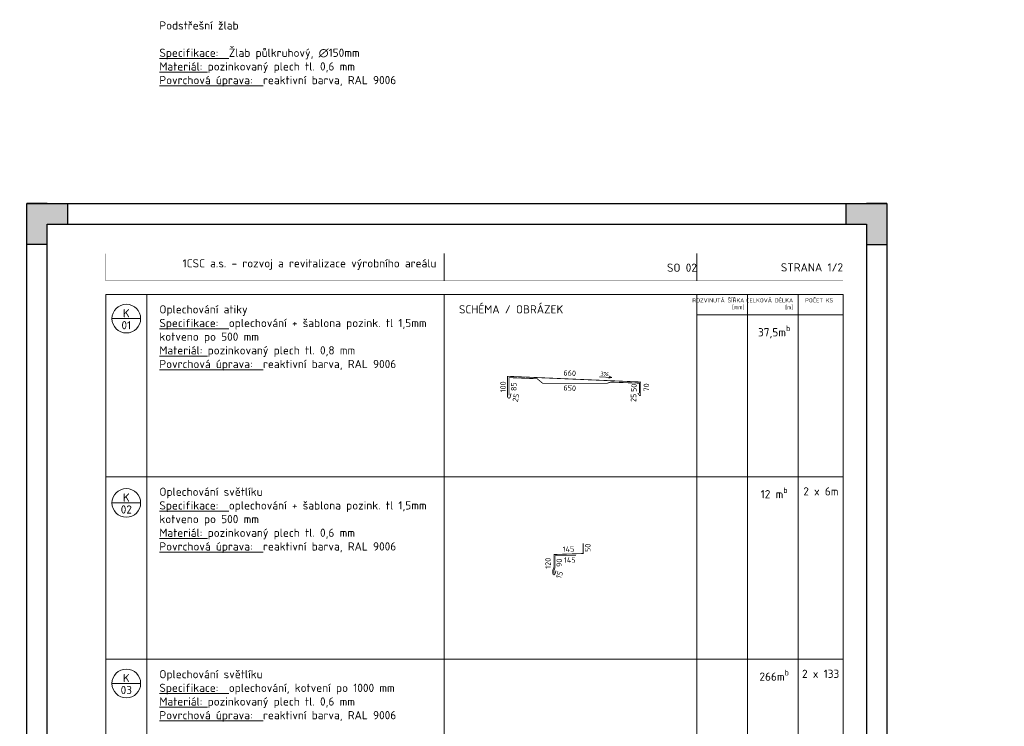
# Model space of a CAD drawing. Header units: millimetres. Extents: x -21000 to -3118, y 26639 to 40532.
# Tile 7 of 8: x -14815 to -10007, y 37085 to 40532. Entities that reach past the tile are written whole.
import ezdxf
from ezdxf.enums import TextEntityAlignment as Align

# ---------------------------------------------------------------- set-up
doc = ezdxf.new("R2010")
doc.units = ezdxf.units.MM
doc.header["$LTSCALE"] = 200
doc.layers.get('Defpoints').update_dxf_attribs({"color": 140})
doc.layers.add('_____detaily', color=1, linetype='Continuous')
for name, color, linetype, lineweight in [('A99_N_kce-pohl', 7, 'Continuous', 20), ('A99_N_koty-100', 160, 'Continuous', 9), ('A99_N_leg-ram', 7, 'Continuous', 9), ('A99_N_txt-popis-100', 240, 'Continuous', 9), ('A99_N_znaceni', 160, 'Continuous', 9), ('A99_S_txt-popis-100', 240, 'Continuous', 9), ('ad_N_koty-100', 160, 'Continuous', 9), ('ad_N_leg-text', 7, 'Continuous', 9)]:
    doc.layers.add(name, color=color, linetype=linetype, lineweight=lineweight)
doc.styles.add('A99_kota', font='isocpeur.ttf')
doc.styles.add('A99_popis', font='isocpeur.ttf')
doc.styles.add('ad_popis 100', font='isocpeur.ttf', dxfattribs={"height": 200})

# ---------------------------------------------------------------- blocks, each defined once
blk = doc.blocks.new('*U5')
h = blk.add_hatch(color=0)
h.dxf.hatch_style = 1
h.paths.add_polyline_path([(-210, 287), (-205, 287), (-205, 292), (-200, 292), (-200, 297), (-210, 297)])
h = blk.add_hatch(color=0)
h.dxf.hatch_style = 1
h.paths.add_polyline_path([(0, 287), (-5, 287), (-5, 292), (-10, 292), (-10, 297), (0, 297)])
h = blk.add_hatch(color=0)
h.dxf.hatch_style = 1
h.paths.add_polyline_path([(-210, 10), (-205, 10), (-205, 5), (-200, 5), (-200, 0), (-210, 0)])
h = blk.add_hatch(color=0)
h.dxf.hatch_style = 1
h.paths.add_polyline_path([(0, 0), (0, 10), (-5, 10), (-5, 5), (-10, 5), (-10, 0)])
at = {"color": 0}
for p, q in [((-210, 292), (-210, 297)), ((-205, 297), (-210, 297)), ((-210, 0), (-210, 297)), ((-210, 297), (0, 297)), ((-200, 292), (-200, 297)), ((-10, 292), (-10, 297)), ((0, 297), (-5, 297)), ((0, 297), (0, 0)), ((-205, 5), (-205, 292)), ((-205, 292), (-5, 292)), ((-5, 292), (-5, 5)), ((-205, 287), (-210, 287)), ((-5, 287), (0, 287)), ((-205, 10), (-210, 10)), ((-5, 10), (0, 10)), ((-210, 0), (-210, 5)), ((-5, 5), (-205, 5)), ((-200, 5), (-200, 0)), ((-10, 5), (-10, 0)), ((0, 0), (-210, 0))]:
    blk.add_line(p, q, dxfattribs=at)
at = {"layer": 'Defpoints', "color": 0, "insert": (4, 0), "char_height": 5, "attachment_point": 1, "rotation": 90, "style": 'A99_popis'}
blk.add_mtext('297.00', dxfattribs=at)
at = {"layer": 'Defpoints', "color": 0, "insert": (0, -4), "char_height": 5, "attachment_point": 3, "style": 'A99_popis'}
blk.add_mtext('210.00', dxfattribs=at)
blk = doc.blocks.new('*U6')
at = {"color": 0, "linetype": 'ByBlock'}
blk.add_line((-3.5, 0), (3.5, 0), dxfattribs=at)
blk.add_circle((0, 0), 3.5, dxfattribs=at)
at = {"color": 0, "linetype": 'ByBlock', "style": 'A99_popis'}
for tag, p in [('KATEGORIE', (0, 1.31)), ('PRVEK', (0, -1.6))]:
    blk.add_attdef(tag, text='', height=2, dxfattribs=at).set_placement(p, align=Align.MIDDLE_CENTER)

msp = doc.modelspace()

# ---------------------------------------------------------------- linework, layer by layer
at = {"layer": '_____detaily', "color": 5, "linetype": 'Continuous', "lineweight": 5}
msp.add_lwpolyline([(-11983.9, 38790), (-11923.8, 38787.4)], dxfattribs=at)
at = {"layer": 'A99_N_kce-pohl', "color": 10, "const_width": 4}
for points in [[(-12415.7, 38709.5), (-12420.3, 38689.4, -0.74959), (-12432.7, 38692.7), (-12432.7, 38792.7), (-11782.7, 38764.8), (-11782.7, 38701.1, -0.722324), (-11788.1, 38699.3), (-11797.2, 38711.5)], [(-12195.6, 37845.2), (-12201.6, 37827.6, -0.837789), (-12211.3, 37829.3), (-12211.3, 37846.9), (-12206.3, 37860.6), (-12206.3, 37923.1), (-12063.8, 37928.1), (-12063.8, 37978.1)]]:
    msp.add_lwpolyline(points, format="xyb", dxfattribs=at)
for points in [[(-12425.7, 38700.4), (-12425.7, 38786.4), (-12288, 38780.8), (-12260.7, 38758), (-11948.2, 38758), (-11930.3, 38764.4), (-11788.7, 38759.1), (-11788.7, 38710.1)], [(-12206.3, 37830.6), (-12206.3, 37845.6), (-12201.3, 37857.9), (-12201.1, 37917.5), (-12098.6, 37917.5)]]:
    msp.add_lwpolyline(points, dxfattribs=at)
at = {"layer": 'A99_N_koty-100', "lineweight": 5}
for points in [[(-11923.8, 38787.4), (-11937.7, 38783.2)], [(-11923.8, 38787.4), (-11937.3, 38792.7)]]:
    msp.add_lwpolyline(points, dxfattribs=at)
at = {"layer": 'A99_N_leg-ram'}
for p, q in [((-12743, 39258.5), (-12743, 39391.3)), ((-11508.1, 39258.5), (-11508.1, 39391.3)), ((-11508.1, 39092.2), (-10794.3, 39092.2)), ((-14394.3, 38302.2), (-10794.3, 38302.2)), ((-14394.3, 37412.2), (-10794.3, 37412.2))]:
    msp.add_line(p, q, dxfattribs=at)
at = {"layer": 'A99_N_leg-ram', "const_width": 0.4}
msp.add_lwpolyline([(-14394.3, 39391.3), (-10794.3, 39391.3), (-10794.3, 39258.5), (-14394.3, 39258.5)], close=True, dxfattribs=at)
at = {"layer": 'A99_N_leg-ram'}
msp.add_lwpolyline([(-14394.3, 39192.2), (-10794.3, 39192.2), (-10794.3, 33852.2), (-14394.3, 33852.2)], close=True, dxfattribs=at)
for points in [[(-14194.3, 39192.2), (-14194.3, 33852.2)], [(-12743, 39192.2), (-12743, 33852.2)], [(-11508.1, 39192.2), (-11508.1, 33852.2)], [(-11261.2, 39192.2), (-11261.2, 33852.2)], [(-11014.3, 39192.2), (-11014.3, 33852.2)]]:
    msp.add_lwpolyline(points, dxfattribs=at)

# ---------------------------------------------------------------- block references
at = {"layer": 'A99_N_znaceni', "xscale": 20, "yscale": 20, "zscale": 20}
for p, values in [((-14294.3, 39074.1), {'KATEGORIE': 'K', 'PRVEK': '01'}), ((-14294.3, 38175), {'KATEGORIE': 'K', 'PRVEK': '02'}), ((-14294.3, 37294.1), {'KATEGORIE': 'K', 'PRVEK': '03'})]:
    msp.add_blockref('*U6', p, dxfattribs=at).add_auto_attribs(values)
at = {"layer": 'Defpoints', "ltscale": 0.1, "xscale": 20, "yscale": 20, "zscale": 20}
msp.add_blockref('*U5', (-10580, 33695), dxfattribs=at)

# ---------------------------------------------------------------- texts
at = {"layer": '_____detaily', "color": 5, "linetype": 'Continuous', "insert": (-11978.7, 38815.3), "char_height": 20, "attachment_point": 1, "rotation": 357.5104, "style": 'A99_kota'}
msp.add_mtext_dynamic_manual_height_columns('3%', width=89.5, gutter_width=2000, heights=[0], dxfattribs=at)
at = {"layer": 'A99_N_txt-popis-100', "attachment_point": 3, "style": 'A99_kota'}
for s, width, insert, char_height in [('1CSC a.s. - rozvoj a revitalizace výrobního areálu', 1651.359, (-12780, 39364), 40), ('SO 02', 1234.911, (-11508.1, 39342.5), 40), ('STRANA 1/2', 713.729, (-10794.3, 39344.1), 40), ('ROZVINUTÁ ŠÍŘKA\\P[mm]', 246.865, (-11276.9, 39173.2), 20), ('CELKOVÁ DÉLKA\\P[m]', 205.676, (-11038.3, 39173.2), 20), ('POČET KS', 123.885, (-10842.9, 39173.3), 20)]:
    msp.add_mtext_dynamic_manual_height_columns(s, width=width, gutter_width=2, heights=[0], dxfattribs=dict(at, insert=insert, char_height=char_height))
at = {"layer": 'A99_S_txt-popis-100', "char_height": 40, "attachment_point": 1, "style": 'A99_kota'}
for s, width, insert in [('\\pt520;{\\fISOCPEUR|b1|i0|c238|p34;Podstřešní žlab\\P}\\P{\\LSpecifikace:}  Žlab půlkruhový, ∅150mm\\P{\\LMateriál:} pozinkovaný plech tl. 0,6 mm\\P{\\LPovrchová úprava:}  reaktivní barva, RAL 9006', 17947.726, (-14132.8, 40524.4)), ('\\pt520;{\\fISOCPEUR|b1|i0|c238|p34;Oplechování atiky}\\P{\\LSpecifikace:}  oplechování + šablona pozink. tl 1,5mm\\Pkotveno po 500 mm\\P{\\LMateriál:} pozinkovaný plech tl. 0,8 mm\\P{\\LPovrchová úprava:}  reaktivní barva, RAL 9006', 1294.426, (-14132.8, 39139.4)), ('\\pt520;SCHÉMA / OBRÁZEK', 12826.309, (-12670.1, 39139.4)), ('\\A1;\\pi51.43234,t571.43234;37,5m{\\H0.7x;\\Sb^ ;}', 246.865, (-11261.2, 39041.2)), ('\\pt520;{\\fISOCPEUR|b1|i0|c238|p34;Oplechování světlíku}\\P{\\LSpecifikace:}  oplechování + šablona pozink. tl 1,5mm\\Pkotveno po 500 mm\\P{\\LMateriál:} pozinkovaný plech tl. 0,6 mm\\P{\\LPovrchová úprava:}  reaktivní barva, RAL 9006', 1294.426, (-14132.8, 38249.4)), ('\\A1;\\pi64.43234,t584.43234;12 m{\\H0.7x;\\Sb^ ;}', 246.865, (-11261.2, 38251.2)), ('\\pi43.43234,t563.43234;2 x 6m', 246.865, (-11032.3, 38251.2)), ('\\pt520;{\\fISOCPEUR|b1|i0|c238|p34;Oplechování světlíku}\\P{\\LSpecifikace:}  oplechování, kotvení po 1000 mm\\P{\\LMateriál:} pozinkovaný plech tl. 0,6 mm\\P{\\LPovrchová úprava:}  reaktivní barva, RAL 9006', 1294.426, (-14132.8, 37359.4)), ('\\A1;\\pi58.43234,t578.43234;266m{\\H0.7x;\\Sb^ ;}', 246.865, (-11261.2, 37361.2)), ('\\pi37.43234,t557.43234;2 x 133', 246.865, (-11032.3, 37361.2))]:
    msp.add_mtext_dynamic_manual_height_columns(s, width=width, gutter_width=2500, heights=[0], dxfattribs=dict(at, insert=insert))
at = {"layer": 'ad_N_koty-100', "char_height": 27, "attachment_point": 8, "style": 'A99_kota'}
for s, width, insert, rotation in [('660', 63.015, (-12130, 38795, 0), 356.2928), ('100', 31.282, (-12441.1, 38741, 0), 89.8949), ('85', 31.282, (-12389, 38742.1, 0), 89.8949), ('650', 63.015, (-12130, 38722, 0), 356.2928), ('50', 35.475, (-11802.3, 38736.1, 0), 88.8054), ('70', 35.475, (-11741.6, 38738.1, 0), 88.8054), ('25', 35.475, (-12378.8, 38685.3, 0), 77.7275), ('25', 35.475, (-11804.3, 38687.4, 0), 88.8054), ('145', 63.015, (-12134.9, 37935.9), 1.6759), ('50', 35.475, (-12027.6, 37955.5, 0), 88.8054), ('120', 35.475, (-12221.4, 37880.5, 0), 90), ('90', 35.475, (-12166.8, 37882.9, 0), 90), ('15', 35.475, (-12166.8, 37820.1, 0), 71.1363)]:
    msp.add_mtext_dynamic_manual_height_columns(s, width=width, gutter_width=1250, heights=[0], dxfattribs=dict(at, insert=insert, rotation=rotation))
at = {"layer": 'ad_N_koty-100', "insert": (-12128.9, 37882.9), "char_height": 27, "attachment_point": 8, "style": 'A99_kota'}
msp.add_mtext_dynamic_manual_height_columns('145', width=63.015, gutter_width=1250, heights=[0], dxfattribs=at)
at = {"layer": 'ad_N_leg-text', "insert": (-19661.4, 39154.8), "char_height": 40, "width": 3448.504, "attachment_point": 1, "style": 'ad_popis 100'}
msp.add_mtext('\\pi-120,l120,t120;{\\fSymbol|b0|i0|c2|p18;·^I}PŘED VÝROBOU ZAMĚŘIT PROSTOR, DO KTERÉHO JE DANÝ VÝROBEK INSTALOVÁN A OVĚŘIT ROZMĚRY VÝROBKU\\P{\\fSymbol|b0|i0|c2|p18;·^I}PŘI REALIZACI A NÁVRHU JE NUTNÉ DODRŽET PLATNOU LEGISLATIVU - ZÁKONY, NAŘÍZENÍ VLÁDY, VYHLÁŠKY, NORMY A DÁLE ROZHODNUTÍ A ZÁVAZNÁ STANOVISKA DOTČENÝCH ORGÁNŮ. KONSTRUKCE, NA KTERÉ SE NEVZTAHUJÍ ZÁVAZNÁ USTANOVENÍ ČSN, BUDOU PROVEDENY DLE NEZÁVAZNÝCH POŽADAVKŮ PLATNÝCH ČSN NEBO DODAVATEL JINÝM ZPŮSOBEM PROKAZATELNĚ DOLOŽÍ JEJICH FUNKČNOST.\\P{\\fSymbol|b0|i0|c2|p18;·^I}DODAVATEL GARANTUJE VEŠKERÉ VLASTNOSTI PRVKŮ\\P{\\fSymbol|b0|i0|c2|p18;·^I}KOTVENÍ PRVKŮ, KOTEVNÍ MATERIÁLY A TECHNOLOGIE PROVÁDĚNÍ BUDOU GARANTOVÁNY DODAVATELEM. ATYPICKÉ POSTUPY BUDOU KONZULTOVÁNY S AUTORSKÝM DOZOREM.\\P{\\fSymbol|b0|i0|c2|p18;·^I}DILATACE VE VÝROBCÍCH ŘEŠIT DLE PLATNÝCH NOREM. OBJEKTOVÉ DILATACE BUDEOU PROVÁZÁNY I DO KLEMPÍŘSKÝCH VÝROBKŮ PROBÍHAJÍCÍ SKRZ DILATACI.\\P{\\fSymbol|b0|i0|c2|p18;·^I}U VŠECH PRVKŮ JE SOUČASTÍ DODÁVKY VEŠKERÉ KOTEVNÍ MATERIÁL, KOTEVNÍ MATERIÁL JE VE STEJNÉM MATERIÁLU JAKO ZBYTEK OKOLNÍ KONSTRUKCE \\P{\\fSymbol|b0|i0|c2|p18;·^I}BAREVNOST VÝROBKŮ JE VŽDY VZORKOVÁNA, VÝBĚR SCHVALUJE AUTORSKÝ A TECHNICKÝ DOZOR. PŘED ODSOUHLASENÍM VZORKŮ NENÍ MOŽNÁ REALIZACE VÝROBKŮ.\\P{\\fSymbol|b0|i0|c2|p18;·^I}V PŘÍPADĚ POUŽITÍ TITANZINKOVÉHO PLECHU SE POŽADUJE VŽDY PŘEDZVĚTRALÝ PLECH\\P{\\fSymbol|b0|i0|c2|p18;·^I}V PŘÍPADĚ FÓLIOVÝCH HYDROIZOLACÍ JSOU VEŠKERÉ POPLASTOVANÉ PLECHY NUTNÉ PRO JEJÍ KOTVENÍ SOUČÁSTÍ DODÁVKY HYDROIZOLACE \\P{\\fSymbol|b0|i0|c2|p18;·^I}SVODNÉ POTRUBÍ BUDE UKONČENO V LAPAČI STŘEŠNÍCH SPLAVENIN (DODÁVKA ZTI)\\P{\\fSymbol|b0|i0|c2|p18;·^I}SOUČÁSTÍ DODÁVKY STŘEŠNÍCHO ŽLABU JSOU I ŽLABOVÉ HÁKY, ŽLABOVÝ KOTLÍK, ČELA A SPOJKY A TO VŽDY VE STEJNÉM JEDNOTNÉM MATERIÁLU\\P{\\fSymbol|b0|i0|c2|p18;·^I}SOUČÁSTÍ DODÁVKY SVODU JSOU VŽDY I OBJÍMKY SE ZDĚŘEMI, ODSKOKY, ODBOČKY A KOLENA A TO VŽDY VE STEJNÉM JEDNOTNÉM MATERIÁLU\\P{\\fSymbol|b0|i0|c2|p18;·^I}VEŠKERÉ ROZDÍLNÉ MATERIÁLY MOHOU BÝT VŽDY NAPOJOVÁNY A SPOJOVÁNY POUZE TAK, ABY NEDOCHÁZELO K ELEKTROLYTICKÉ KOROZI\\P{\\fSymbol|b0|i0|c2|p18;·^I}V PŘÍPADĚ POZINKOVÁNÍ BUDE NANESEN POVLAK V TLOUŠŤCE MIN. 50 {\\fArial|b0|i0|c0|p34;\\H1.08333x;μ\\fMS Shell Dlg 2|b0|i0|c238|p0;\\H0.65385x;M}\\P{\\fSymbol|b0|i0|c2|p18;·^I}V PŘÍPADĚ JAKÝKOLIV ZMĚN NEBO ÚPRAV NA VÝROBCÍCH MUSÍ BÝT UPOZORNĚN AUTORSKÝ A TECHNICKÝ DOZOR', dxfattribs=at)

doc.saveas('drawing.dxf')
